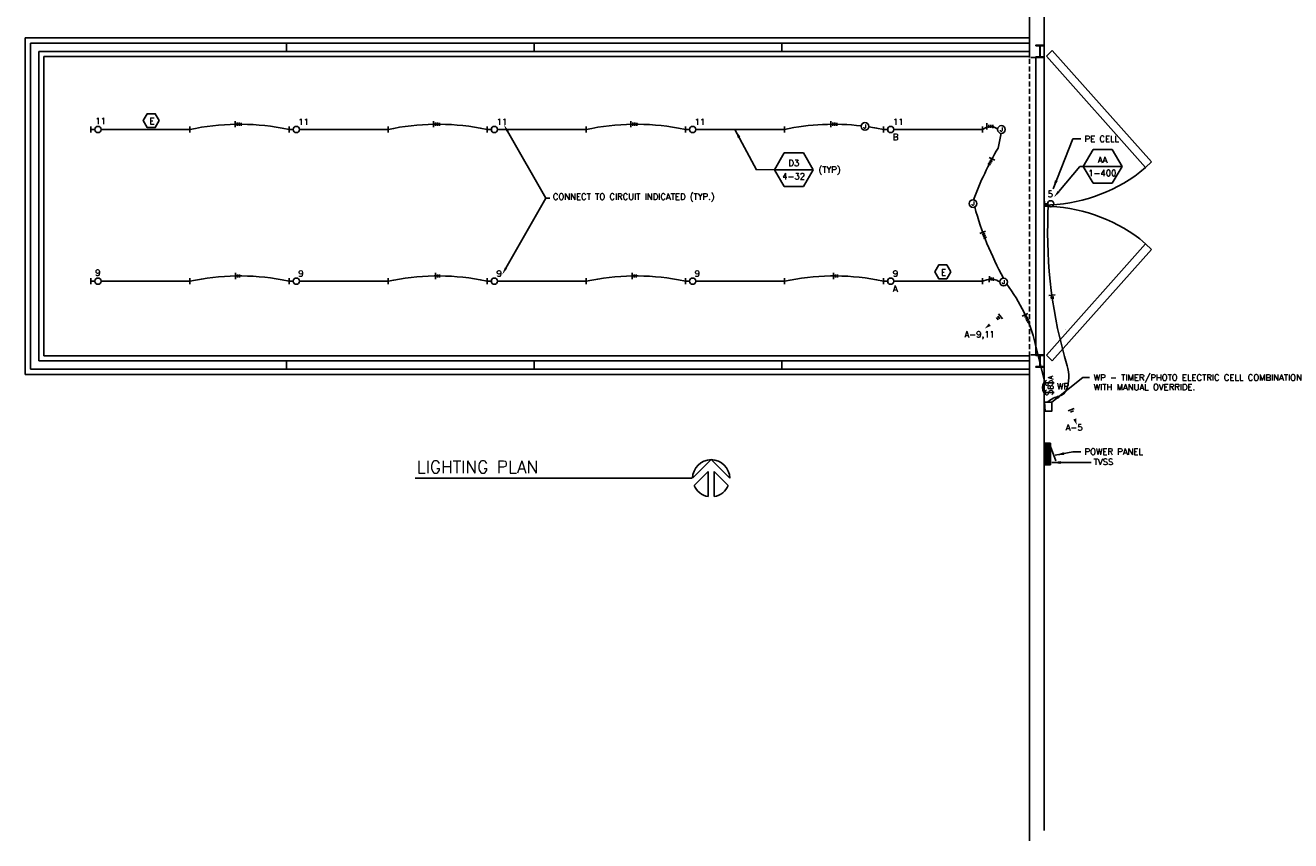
# Model space of a CAD drawing. Header units: inches. Extents: x 977 to 2203, y 2554 to 5199.
# Tile 1 of 2: x 977 to 2203, y 2554 to 3344. Entities that reach past the tile are written whole.
import ezdxf
from ezdxf.enums import TextEntityAlignment as Align

# ---------------------------------------------------------------- set-up
doc = ezdxf.new("R2010")
doc.units = ezdxf.units.IN
doc.header["$MEASUREMENT"] = 0
doc.linetypes.add('DASHED', pattern=[7.275, 4.85, -2.425])
doc.layers.get('0').update_dxf_attribs({"linetype": 'CONTINUOUS'})
for name, color, linetype in [('CIRCUIT', 7, 'CONTINUOUS'), ('COM-TXT-100', 6, 'CONTINUOUS'), ('DOOR', 2, 'CONTINUOUS'), ('LIGHT', 2, 'CONTINUOUS'), ('POWER', 7, 'CONTINUOUS'), ('S-FLOR-COL', 1, 'CONTINUOUS'), ('S-FLOR-LW20', 1, 'CONTINUOUS'), ('S-FNDN', 4, 'DASHED'), ('SWITCH', 2, 'CONTINUOUS'), ('TITLE', 2, 'CONTINUOUS')]:
    doc.layers.add(name, color=color, linetype=linetype)
doc.styles.add('SIMPLEX', font='simplex')
doc.styles.get("Standard").update_dxf_attribs({"font": 'simplex.shx', "width": 0.9, "height": 609.6})
doc.dimstyles.new('DIM', dxfattribs={"dimscale": 48, "dimtxt": 0.125, "dimasz": 0.18, "dimexe": 0.09, "dimexo": 0.0625, "dimgap": 0.05, "dimtad": 0, "dimdec": 0, "dimzin": 0, "dimdsep": 46, "dimlunit": 4, "dimtxsty": 'SIMPLEX', "dimcen": 0.09, "dimadec": 0, "dimazin": 0, "dimtfac": 1, "dimtdec": 0, "dimtofl": 0, "dimtmove": 2, "dimatfit": 3, "dimfxl": 0, "dimfrac": 1, "dimtolj": 1, "dimtzin": 1, "dimarcsym": 0})

# ---------------------------------------------------------------- blocks, each defined once
blk = doc.blocks.new('X_OUT01')
blk.add_circle((0, 0), 0.0625)
at = {"color": 3}
blk.add_text('J', height=0.0625, rotation=90, dxfattribs=at).set_placement((0, 0), align=Align.MIDDLE)
blk = doc.blocks.new('X_SWIDBL')
for p, q in [((-0.082, 0.058), (0.082, 0.058)), ((-0.082, -0.098), (0.082, -0.098))]:
    blk.add_line(p, q)
blk.add_arc((0.031, -0.02), 0.138, 145.3324, 214.6676)
at = {"style": 'SIMPLEX'}
for p in [(0, 0.058), (0, -0.098)]:
    blk.add_text('S', height=0.125, rotation=90, dxfattribs=at).set_placement(p, align=Align.MIDDLE)
at = {"color": 6, "style": 'SIMPLEX'}
for p in [(0.063, 0.111), (0.063, -0.045)]:
    blk.add_attdef('X', p, '', height=0.0778, rotation=90, dxfattribs=at)
blk = doc.blocks.new('_CIR02')
at = {"color": 3}
for p, q in [((0, 0.0625), (0, -0.0625)), ((0.04, -0.03125), (0.04, 0.03125)), ((0.08, -0.03125), (0.08, 0.03125))]:
    blk.add_line(p, q, dxfattribs=at)
blk = doc.blocks.new('_NOT02X')
for p, q in [((-0.126, 0.23), (-0.258, 0.001)), ((0.137, 0.23), (-0.126, 0.23)), ((0.269, 0.001), (0.137, 0.23)), ((-0.258, 0.001), (0.269, 0.001)), ((-0.258, 0.001), (-0.126, -0.227)), ((0.137, -0.227), (0.269, 0.001)), ((-0.126, -0.227), (0.137, -0.227))]:
    blk.add_line(p, q)
at = {"style": 'SIMPLEX'}
for tag, p in [('TOP', (0.004, 0.049)), ('BOT', (0.001, -0.131))]:
    blk.add_attdef(tag, text='', height=0.0843, dxfattribs=at).set_placement(p, align=Align.CENTER)
blk = doc.blocks.new('X_WMRND')
for p, q in [((0.01, 0.055), (0.01, -0.055)), ((0.01, 0), (0.074, 0))]:
    blk.add_line(p, q)
blk.add_circle((0.136, 0), 0.0625)
blk = doc.blocks.new('N_ARROW')
at = {"color": 4}
for p, q in [((-0.147, 0.345), (0.136, 0.062)), ((0, 0.375), (0.375, 0)), ((0.136, 0.062), (-0.37, 0.062)), ((0.136, -0.063), (-0.37, -0.063)), ((0.136, -0.063), (-0.147, -0.345)), ((0.375, 0), (0, -0.375))]:
    blk.add_line(p, q, dxfattribs=at)
for start, end in [(113.0515, 170.4059), (270, 90), (189.5941, 246.9485)]:
    blk.add_arc((0, 0), 0.375, start, end, dxfattribs=at)
blk = doc.blocks.new('_CIR01')
at = {"color": 3}
for p, q in [((0, 0.0625), (0, -0.0625)), ((0.04, -0.03125), (0.04, 0.03125))]:
    blk.add_line(p, q, dxfattribs=at)
blk = doc.blocks.new('_PNLS62')
for p, q in [((0, -10.5), (0, 10.5)), ((0, 10.5), (6, 10.5)), ((1, -10.5), (1, 10.5)), ((2, -10.5), (2, 10.5)), ((3, -10.5), (3, 10.5)), ((4, -10.5), (4, 10.5)), ((5, -10.5), (5, 10.5)), ((6, 10.5), (6, -10.5)), ((6, 7.5), (11.1, -6.6)), ((6, -10.5), (0, -10.5))]:
    blk.add_line(p, q)

msp = doc.modelspace()

# ---------------------------------------------------------------- linework, layer by layer
at = {"color": 3}
for p, q in [((1180.8, 3251.2), (1180.8, 3245.2)), ((1182.8, 3246.7), (1182.7, 3249.7)), ((1184.7, 3246.7), (1184.6, 3249.7)), ((1186.6, 3246.6), (1186.6, 3249.6)), ((1373, 3251.2), (1373, 3245.2)), ((1374.9, 3246.7), (1374.9, 3249.7)), ((1376.8, 3246.7), (1376.8, 3249.7)), ((1378.8, 3246.6), (1378.7, 3249.6)), ((1564.2, 3251.2), (1564.3, 3245.2)), ((1566.2, 3246.7), (1566.2, 3249.7)), ((1568.1, 3246.7), (1568.1, 3249.7)), ((1570, 3246.6), (1570, 3249.6)), ((1757.8, 3251.2), (1757.9, 3245.2)), ((1759.8, 3246.7), (1759.8, 3249.7)), ((1761.7, 3246.7), (1761.7, 3249.7)), ((1763.6, 3246.6), (1763.6, 3249.6)), ((1909.1, 3249.1), (1909.1, 3243.1)), ((1911, 3244.6), (1911, 3247.6)), ((1912.9, 3244.6), (1912.9, 3247.6)), ((1914.9, 3244.4), (1914.8, 3247.4)), ((1916.8, 3213.2), (1911.4, 3215.8)), ((1911.9, 3213.4), (1914.6, 3212.1)), ((1910, 3210.1), (1912.7, 3208.7)), ((1911, 3211.7), (1913.7, 3210.4)), ((1907.9, 3144.5), (1902.4, 3142.1)), ((1904.5, 3141), (1907.3, 3142.2)), ((1905.3, 3139.2), (1908, 3140.4)), ((1905.9, 3137.4), (1908.6, 3138.6)), ((1975.2, 3082.8), (1969.2, 3082.2)), ((1970.9, 3080.5), (1973.9, 3080.7)), ((1971.1, 3079.2), (1974.1, 3079.5)), ((1948.8, 3064.8), (1943.4, 3062.1)), ((1945.6, 3061.1), (1948.3, 3062.4)), ((1946.5, 3059.3), (1949.2, 3060.7)), ((1947.2, 3057.5), (1949.9, 3058.9)), ((1948.1, 3055.8), (1950.8, 3057.2))]:
    msp.add_line(p, q, dxfattribs=at)
at = {"color": 6}
for centre in [(1048, 3243), (1240, 3243), (1432, 3243), (1624, 3243), (1816, 3243), (1048, 3096), (1240, 3096), (1432, 3096), (1624, 3096), (1816, 3096)]:
    msp.add_circle(centre, 3, dxfattribs=at)
at = {"color": 6, "linetype": 'Continuous'}
msp.add_arc((1985.5, 3048.7), 0.0109, 0, 90, dxfattribs=at)
at = {"layer": 'CIRCUIT', "linetype": 'Continuous'}
for points, format in [([(1233, 3243), (1226.2, 3244.3, 0.099548), (1137, 3243, 5.829226)], "xyb"), ([(1425, 3243), (1418.2, 3244.3, 0.099548), (1329, 3243, 5.829226)], "xyb"), ([(1617, 3243), (1610.2, 3244.3, 0.099548), (1521, 3243, 5.829226)], "xyb"), ([(1787.3, 3246.5, 0.082764), (1713, 3243, 5.829226)], "xyb"), ([(1809, 3243), (1802.2, 3244.3, 0.008411), (1794.7, 3245.5, 5.829226)], "xyb"), ([(1923.1, 3239.3), (1920, 3225, 0.042884), (1896.1, 3174.8, 0.392334)], "xyb"), ([(1905, 3243), (1908.3, 3244.8, -0.290413), (1919.5, 3243.5, -0.407613)], "xyb"), ([(1897.3, 3168, 0.058768), (1925.2, 3098.9, 0.386769)], "xyb"), ([(1968.6, 3169.2), (1968.3, 3161.2, 0.082923), (1986.9, 3014.1, -0.161644), (1986.2, 2990.8, -0.24922), (1979.3, 2984.6, 0.110147), (1968.3, 2979.1, 1.594395)], "xyb"), ([(1233, 3096), (1226.2, 3097.3, 0.099548), (1137, 3096, 5.829226)], "xyb"), ([(1425, 3096), (1418.2, 3097.3, 0.099548), (1329, 3096, 5.829226)], "xyb"), ([(1617, 3096), (1610.2, 3097.3, 0.099548), (1521, 3096, 5.829226)], "xyb"), ([(1809, 3096), (1802.2, 3097.3, 0.099548), (1713, 3096, 5.829226)], "xyb"), ([(1905, 3096), (1909, 3097.3, -0.250003), (1921.6, 3095.2, -0.765771)], "xyb"), ([(1965.4, 2997.7), (1956, 3035.6, 0.102781), (1928.4, 3093, -3.945516)], "xyb"), ([(1907.2, 3050.2, 0, 3, 0), (1912, 3053.8, 0, 0, 0)], "xyseb"), ([(1996.1, 2956.8, 0, 3, 0), (1994.2, 2962.5, 0, 0, 0)], "xyseb")]:
    msp.add_lwpolyline(points, format=format, dxfattribs=at)
msp.add_lwpolyline([(1965.1, 2978.8), (1972, 2978.8), (1972, 2969.9), (1965.6, 2969.9)], close=True, dxfattribs=at)
at = {"layer": 'COM-TXT-100', "linetype": 'Continuous'}
for p, q in [((1444.7, 3241.5), (1481.8, 3176.4)), ((1978.7, 3182.8), (1999.1, 3207.1)), ((1999.1, 3207.1), (2002.5, 3207.2)), ((1443, 3108.6), (1481.8, 3176.4)), ((1481.8, 3176.4), (1485.7, 3176.4)), ((1481.8, 3176.4), (1485, 3176.4))]:
    msp.add_line(p, q, dxfattribs=at)
for points in [[(1107.3, 3251.6), (1103.4, 3258.3), (1095.6, 3258.3), (1091.7, 3251.6), (1095.6, 3244.8), (1103.4, 3244.8)], [(1874.1, 3105), (1870.2, 3111.8), (1862.5, 3111.8), (1858.6, 3105), (1862.5, 3098.3), (1870.2, 3098.3)]]:
    msp.add_lwpolyline(points, close=True, dxfattribs=at)
for points in [[(1443.6, 3240.9), (1445.7, 3242), (1441.1, 3247.7)], [(1979.6, 3182), (1977.7, 3183.5), (1974, 3177.2)], [(1444.1, 3108), (1442, 3109.2), (1439.5, 3102.3)]]:
    msp.add_solid(points, dxfattribs=at)
at = {"layer": 'DOOR', "linetype": 'Continuous'}
for p, q in [((1966.8, 3314.1), (1972.5, 3319.7)), ((1966.8, 3314.1), (2062.8, 3206.1)), ((1972.5, 3319.7), (2068.5, 3211.7)), ((2062.8, 3206.1), (2068.5, 3211.7)), ((1966.8, 3024.3), (2062.8, 3132.3)), ((1972.5, 3018.7), (2068.5, 3126.7)), ((2062.8, 3132.3), (2068.5, 3126.7)), ((1966.8, 3024.3), (1972.5, 3018.7))]:
    msp.add_line(p, q, dxfattribs=at)
for points in [[(2062.8, 3206.1), (2057.4, 3201.5, -0.160553), (1964.5, 3169.7, -3.724374)], [(2062.8, 3132.3), (2057.4, 3136.9, 0.160553), (1964.5, 3168.7, 3.724374)]]:
    msp.add_lwpolyline(points, format="xyb", dxfattribs=at)
at = {"layer": 'LIGHT', "linetype": 'Continuous'}
for p, q in [((1041, 3246), (1041, 3240)), ((1045, 3243), (1041, 3243)), ((1051, 3243), (1137, 3243)), ((1137, 3246), (1137, 3240)), ((1233, 3246), (1233, 3240)), ((1237, 3243), (1233, 3243)), ((1243, 3243), (1329, 3243)), ((1329, 3246), (1329, 3240)), ((1425, 3246), (1425, 3240)), ((1429, 3243), (1425, 3243)), ((1435, 3243), (1521, 3243)), ((1521, 3246), (1521, 3240)), ((1617, 3246), (1617, 3240)), ((1621, 3243), (1617, 3243)), ((1627, 3243), (1713, 3243)), ((1713, 3246), (1713, 3240)), ((1809, 3246), (1809, 3240)), ((1813, 3243), (1809, 3243)), ((1819, 3243), (1905, 3243)), ((1905, 3246), (1905, 3240)), ((1041, 3099), (1041, 3093)), ((1045, 3096), (1041, 3096)), ((1051, 3096), (1137, 3096)), ((1137, 3099), (1137, 3093)), ((1233, 3099), (1233, 3093)), ((1237, 3096), (1233, 3096)), ((1243, 3096), (1329, 3096)), ((1329, 3099), (1329, 3093)), ((1425, 3099), (1425, 3093)), ((1429, 3096), (1425, 3096)), ((1435, 3096), (1521, 3096)), ((1521, 3099), (1521, 3093)), ((1617, 3099), (1617, 3093)), ((1621, 3096), (1617, 3096)), ((1627, 3096), (1713, 3096)), ((1713, 3099), (1713, 3093)), ((1809, 3099), (1809, 3093)), ((1813, 3096), (1809, 3096)), ((1819, 3096), (1905, 3096)), ((1905, 3099), (1905, 3093))]:
    msp.add_line(p, q, dxfattribs=at)
at = {"layer": 'S-FLOR-COL', "linetype": 'Continuous'}
msp.add_line((1956.5, 3313.3), (1956.5, 3024.1), dxfattribs=at)
at = {"layer": 'S-FLOR-COL'}
for points in [[(1956.5, 3324.2), (1959.9, 3324.2, -0.414214), (1960.3, 3323.7), (1960.3, 3313.7, -0.414214), (1959.9, 3313.3), (1956.5, 3313.3), (1956.5, 3312.8), (1964.5, 3312.8), (1964.5, 3313.3), (1961.1, 3313.3, -0.414214), (1960.6, 3313.7), (1960.6, 3323.7, -0.414214), (1961.1, 3324.2), (1964.5, 3324.2), (1964.5, 3324.7), (1956.5, 3324.7)], [(1956.5, 3013.2), (1959.9, 3013.2, 0.414214), (1960.3, 3013.7), (1960.3, 3023.7, 0.414214), (1959.9, 3024.1), (1956.5, 3024.1), (1956.5, 3024.6), (1964.5, 3024.6), (1964.5, 3024.1), (1961.1, 3024.1, 0.414214), (1960.6, 3023.7), (1960.6, 3013.7, 0.414214), (1961.1, 3013.2), (1964.5, 3013.2), (1964.5, 3012.7), (1956.5, 3012.7)]]:
    msp.add_lwpolyline(points, format="xyb", close=True, dxfattribs=at)
at = {"layer": 'S-FLOR-LW20', "linetype": 'Continuous'}
for p, q in [((1230.5, 3326.7), (1230.5, 3318.7)), ((1470.5, 3326.7), (1470.5, 3318.7)), ((1710.5, 3326.7), (1710.5, 3318.7)), ((1230.5, 3018.7), (1230.5, 3010.7)), ((1470.5, 3018.7), (1470.5, 3010.7)), ((1710.5, 3018.7), (1710.5, 3010.7))]:
    msp.add_line(p, q, dxfattribs=at)
at = {"layer": 'S-FNDN', "linetype": 'Continuous'}
for p, q in [((1950.5, 3324.7), (1950.5, 3783.7)), ((1964.5, 2563.7), (1964.5, 3773.7)), ((977.5, 3331.7), (1950.5, 3331.7)), ((977.5, 3005.7), (977.5, 3331.7)), ((982.5, 3326.7), (1950.5, 3326.7)), ((982.5, 3010.7), (982.5, 3326.7)), ((1950.5, 3324.7), (1950.5, 3312.8)), ((990.5, 3318.7), (1950.5, 3318.7)), ((990.5, 3018.7), (990.5, 3318.7)), ((995.5, 3313.7), (1950.5, 3313.7)), ((995.5, 3023.7), (995.5, 3313.7)), ((990.5, 3018.7), (1950.5, 3018.7)), ((995.5, 3023.7), (1950.5, 3023.7)), ((1950.5, 2553.7), (1950.5, 3024.6)), ((1950.5, 3012.7), (1950.5, 3018.7)), ((977.5, 3005.7), (1950.5, 3005.7)), ((982.5, 3010.7), (1950.5, 3010.7))]:
    msp.add_line(p, q, dxfattribs=at)
at = {"layer": 'S-FNDN', "linetype": 'DASHED'}
for p, q in [((1950.5, 3318.7), (1950.5, 3018.7)), ((1956.5, 3312.8), (1950.5, 3312.8)), ((1956.5, 3024.6), (1950.5, 3024.6))]:
    msp.add_line(p, q, dxfattribs=at)
at = {"layer": 'TITLE', "linetype": 'Continuous'}
msp.add_line((1355.1, 2905.2), (1623.1, 2905.2), dxfattribs=at)

# ---------------------------------------------------------------- block references
at = {"layer": 'CIRCUIT', "linetype": 'Continuous'}
for name, p, xscale, yscale, zscale, rotation in [('X_OUT01', (1791, 3246), 60, 60, 60, 270), ('X_OUT01', (1923.2, 3243), 60, 60, 60, 270), ('X_OUT01', (1895.7, 3171.2), 60, 60, 60, 270), ('_CIR02', (1181.2, 3101.1), 48, 48, 48, 359.7690940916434), ('_CIR02', (1375, 3101.1), 48, 48, 48, 359.7690940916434), ('_CIR02', (1565.4, 3101.1), 48, 48, 48, 359.7690940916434), ('_CIR02', (1760.6, 3101.1), 48, 48, 48, 359.7690940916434), ('_CIR02', (1911.5, 3098), 48, 48, 48, 359.7690940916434), ('X_OUT01', (1925.3, 3095.2), 60, 60, 60, 270), ('_CIR02', (1922.3, 3061.9), 48, 48, 48, 217.3849442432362), ('_CIR01', (1990.8, 2971.4), 48, 48, 48, 292.3396706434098)]:
    msp.add_blockref(name, p, dxfattribs=dict(at, xscale=xscale, yscale=yscale, zscale=zscale, rotation=rotation))
at = {"layer": 'COM-TXT-100', "linetype": 'Continuous', "xscale": 71.14624505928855, "yscale": 71.14624505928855, "zscale": 71.14624505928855}
for p, values in [((1721.8, 3204), {'TOP': 'D3', 'BOT': '4-32'}), ((2020.9, 3207.1), {'TOP': 'AA', 'BOT': '1-400'})]:
    msp.add_blockref('_NOT02X', p, dxfattribs=at).add_auto_attribs(values)
at = {"layer": 'LIGHT', "linetype": 'Continuous', "xscale": 48, "yscale": 48, "zscale": 48}
msp.add_blockref('X_WMRND', (1964.5, 3171), dxfattribs=at)
at = {"layer": 'POWER', "linetype": 'Continuous'}
msp.add_blockref('_PNLS62', (1964.9, 2928.4), dxfattribs=at)
at = {"layer": 'SWITCH', "linetype": 'Continuous'}
ref = msp.add_blockref('X_SWIDBL', (1969.4, 2994), dxfattribs=dict(at, xscale=60, yscale=60, zscale=60))
ref.add_attrib('X', 'A', (1973.2, 3000.7), dxfattribs={"layer": '0', "color": 6, "height": 4.67, "rotation": 90, "style": 'SIMPLEX'})
ref.add_attrib('X', 'B', (1973.2, 2991.3), dxfattribs={"layer": '0', "color": 6, "height": 4.67, "rotation": 90, "style": 'SIMPLEX'})
at = {"layer": 'TITLE', "linetype": 'Continuous', "xscale": 48, "yscale": 48, "zscale": 48, "rotation": 90}
msp.add_blockref('N_ARROW', (1642, 2905), dxfattribs=at)

# ---------------------------------------------------------------- texts
at = {"layer": 'COM-TXT-100', "linetype": 'Continuous', "style": 'SIMPLEX'}
for s, p in [('11', (1045.2, 3248.3)), ('E', (1097.8, 3248.2)), ('11', (1242, 3247.4)), ('11', (1434, 3247.4)), ('11', (1626, 3247.4)), ('11', (1818, 3247.4)), ('B', (1818, 3232.7)), ('PE CELL', (2003.8, 3230.9)), ('(TYP)', (1746, 3201)), ('CONNECT TO CIRCUIT INDICATED (TYP.)', (1488.6, 3174.9)), ('5', (1968, 3177.4)), ('9', (1045.2, 3101.3)), ('9', (1242, 3100.4)), ('9', (1434, 3100.4)), ('9', (1626, 3100.4)), ('9', (1818, 3100.4)), ('E', (1864.7, 3101.6)), ('A', (1818, 3085.7)), ('A-9,11', (1887.4, 3041.5)), ('WP - TIMER/PHOTO ELECTRIC CELL COMBINATION', (2012.7, 2999.6)), ('WP', (1977, 2991)), ('WITH MANUAL OVERRIDE.', (2012.7, 2990.3)), ('A-5', (1985.4, 2951.2)), ('POWER PANEL', (2003.8, 2927.7)), ('TVSS', (2012.6, 2917.9))]:
    msp.add_text(s, height=6, dxfattribs=at).set_placement(p)
at = {"layer": 'TITLE', "linetype": 'Continuous', "style": 'SIMPLEX'}
msp.add_text('LIGHTING PLAN', height=12, dxfattribs=at).set_placement((1356.6, 2910))

# ---------------------------------------------------------------- leaders
at = {"layer": 'COM-TXT-100', "linetype": 'Continuous'}
for points in [[(1665, 3243), (1686, 3204), (1703.4, 3204.1)], [(1973.2, 3185.4), (1992.3, 3233.8), (2000, 3233.8)], [(1972, 2978.8), (2002.1, 3002.5), (2008.7, 3002.5)], [(1975.4, 2927.2), (1992.3, 2930.6), (2000, 2930.6)], [(1972, 2920.2), (2001.2, 2920.3), (2010.1, 2920.3)]]:
    msp.add_leader(points, dimstyle='DIM', override={"dimgap": 0.05, "dimtad": 0}, dxfattribs=at)

doc.saveas('drawing.dxf')
